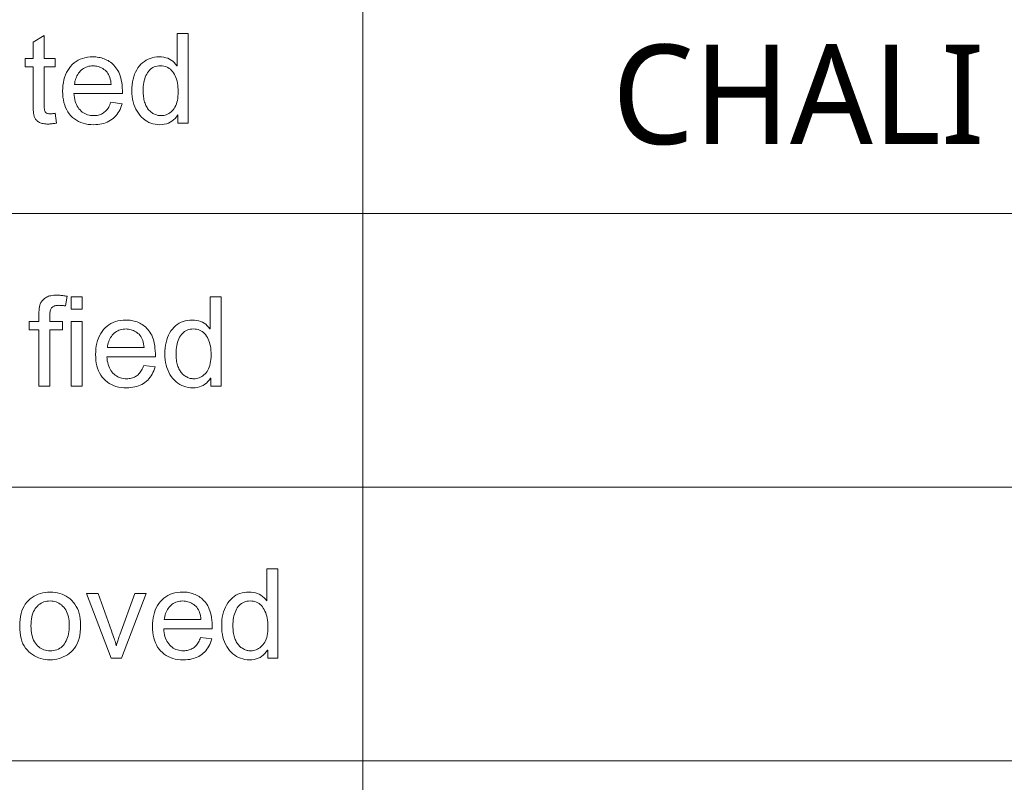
# Model space of a CAD drawing. Header units: millimetres. Extents: x 2984 to 3412, y -1556 to -1253.
# Tile 29 of 53: x 3335 to 3364, y -1534 to -1512. Entities that reach past the tile are written whole.
import ezdxf

# ---------------------------------------------------------------- set-up
doc = ezdxf.new("R2010")
doc.units = ezdxf.units.MM
doc.styles.get("Standard").update_dxf_attribs({"font": 'AcadEref.ttf'})

msp = doc.modelspace()

# ---------------------------------------------------------------- linework, layer by layer
at = {"color": 7, "lineweight": 13}
for p, q in [((3345.227, -1493.888), (3345.227, -1541.408)), ((3231.755, -1517.648), (3397.355, -1517.648)), ((3267.035, -1525.568), (3397.355, -1525.568)), ((3184.235, -1533.488), (3397.355, -1533.488))]:
    msp.add_line(p, q, dxfattribs=at)
for points in [[(3340.174, -1515.038), (3339.877, -1515.038), (3339.877, -1514.799), (3339.87, -1514.799), (3339.834, -1514.853), (3339.795, -1514.901), (3339.752, -1514.943), (3339.705, -1514.98), (3339.655, -1515.011), (3339.601, -1515.037), (3339.544, -1515.057), (3339.484, -1515.071), (3339.42, -1515.079), (3339.352, -1515.082), (3339.284, -1515.079), (3339.219, -1515.071), (3339.156, -1515.057), (3339.095, -1515.038), (3339.036, -1515.014), (3338.979, -1514.984), (3338.925, -1514.948), (3338.874, -1514.907), (3338.824, -1514.861), (3338.777, -1514.809), (3338.733, -1514.753), (3338.694, -1514.693), (3338.659, -1514.63), (3338.629, -1514.564), (3338.604, -1514.495), (3338.583, -1514.423), (3338.567, -1514.347), (3338.555, -1514.268), (3338.548, -1514.186), (3338.546, -1514.101), (3338.548, -1514.012), (3338.555, -1513.927), (3338.565, -1513.845), (3338.581, -1513.768), (3338.6, -1513.694), (3338.624, -1513.624), (3338.652, -1513.558), (3338.685, -1513.496), (3338.722, -1513.437), (3338.763, -1513.383), (3338.808, -1513.333), (3338.856, -1513.288), (3338.906, -1513.249), (3338.96, -1513.214), (3339.016, -1513.185), (3339.075, -1513.162), (3339.136, -1513.143), (3339.201, -1513.13), (3339.268, -1513.122), (3339.338, -1513.119), (3339.404, -1513.122), (3339.466, -1513.13), (3339.525, -1513.143), (3339.581, -1513.16), (3339.634, -1513.184), (3339.683, -1513.212), (3339.729, -1513.245), (3339.773, -1513.284), (3339.812, -1513.327), (3339.849, -1513.376), (3339.856, -1513.376), (3339.856, -1512.446), (3340.174, -1512.446)], [(3336.369, -1515.034), (3336.342, -1515.04), (3336.315, -1515.044), (3336.289, -1515.049), (3336.263, -1515.052), (3336.239, -1515.055), (3336.216, -1515.058), (3336.193, -1515.06), (3336.171, -1515.061), (3336.151, -1515.062), (3336.131, -1515.063), (3336.09, -1515.062), (3336.052, -1515.06), (3336.016, -1515.056), (3335.982, -1515.051), (3335.95, -1515.044), (3335.921, -1515.036), (3335.894, -1515.027), (3335.869, -1515.016), (3335.847, -1515.003), (3335.827, -1514.989), (3335.808, -1514.974), (3335.791, -1514.958), (3335.776, -1514.942), (3335.762, -1514.924), (3335.75, -1514.906), (3335.739, -1514.887), (3335.729, -1514.867), (3335.721, -1514.846), (3335.715, -1514.825), (3335.71, -1514.803), (3335.706, -1514.779), (3335.702, -1514.754), (3335.699, -1514.727), (3335.696, -1514.698), (3335.694, -1514.667), (3335.692, -1514.635), (3335.691, -1514.601), (3335.69, -1514.565), (3335.689, -1514.527), (3335.689, -1514.488), (3335.689, -1513.408), (3335.457, -1513.408), (3335.457, -1513.162), (3335.689, -1513.162), (3335.689, -1512.695), (3336.007, -1512.502), (3336.007, -1513.162), (3336.325, -1513.162), (3336.325, -1513.408), (3336.007, -1513.408), (3336.007, -1514.506), (3336.007, -1514.533), (3336.008, -1514.559), (3336.01, -1514.583), (3336.012, -1514.606), (3336.014, -1514.627), (3336.017, -1514.646), (3336.021, -1514.663), (3336.026, -1514.679), (3336.031, -1514.694), (3336.036, -1514.706), (3336.043, -1514.718), (3336.051, -1514.728), (3336.062, -1514.736), (3336.074, -1514.744), (3336.088, -1514.751), (3336.103, -1514.756), (3336.121, -1514.76), (3336.14, -1514.763), (3336.161, -1514.765), (3336.184, -1514.766), (3336.198, -1514.765), (3336.211, -1514.765), (3336.225, -1514.764), (3336.239, -1514.763), (3336.254, -1514.762), (3336.268, -1514.76), (3336.282, -1514.759), (3336.296, -1514.756), (3336.311, -1514.754), (3336.325, -1514.751)], [(3338.274, -1514.18), (3336.868, -1514.18), (3336.873, -1514.241), (3336.881, -1514.299), (3336.892, -1514.354), (3336.906, -1514.406), (3336.922, -1514.455), (3336.941, -1514.501), (3336.963, -1514.544), (3336.988, -1514.584), (3337.015, -1514.622), (3337.046, -1514.656), (3337.078, -1514.687), (3337.112, -1514.715), (3337.148, -1514.74), (3337.185, -1514.761), (3337.224, -1514.779), (3337.264, -1514.794), (3337.306, -1514.806), (3337.349, -1514.814), (3337.394, -1514.819), (3337.441, -1514.82), (3337.477, -1514.819), (3337.511, -1514.816), (3337.545, -1514.812), (3337.577, -1514.805), (3337.608, -1514.796), (3337.638, -1514.786), (3337.667, -1514.773), (3337.695, -1514.759), (3337.721, -1514.742), (3337.747, -1514.724), (3337.771, -1514.704), (3337.794, -1514.681), (3337.816, -1514.657), (3337.836, -1514.631), (3337.856, -1514.603), (3337.874, -1514.573), (3337.891, -1514.541), (3337.907, -1514.507), (3337.922, -1514.471), (3337.936, -1514.433), (3338.263, -1514.474), (3338.246, -1514.531), (3338.226, -1514.586), (3338.203, -1514.638), (3338.178, -1514.687), (3338.15, -1514.733), (3338.12, -1514.777), (3338.087, -1514.818), (3338.051, -1514.856), (3338.012, -1514.892), (3337.971, -1514.925), (3337.928, -1514.955), (3337.882, -1514.981), (3337.834, -1515.005), (3337.785, -1515.025), (3337.733, -1515.043), (3337.679, -1515.057), (3337.622, -1515.068), (3337.564, -1515.076), (3337.503, -1515.08), (3337.441, -1515.082), (3337.358, -1515.079), (3337.279, -1515.072), (3337.204, -1515.059), (3337.132, -1515.041), (3337.064, -1515.017), (3337, -1514.989), (3336.94, -1514.955), (3336.883, -1514.916), (3336.83, -1514.872), (3336.781, -1514.823), (3336.735, -1514.769), (3336.695, -1514.712), (3336.659, -1514.65), (3336.628, -1514.585), (3336.602, -1514.516), (3336.581, -1514.444), (3336.564, -1514.367), (3336.552, -1514.287), (3336.545, -1514.203), (3336.543, -1514.115), (3336.545, -1514.028), (3336.552, -1513.944), (3336.563, -1513.864), (3336.58, -1513.787), (3336.6, -1513.713), (3336.626, -1513.643), (3336.656, -1513.576), (3336.69, -1513.512), (3336.73, -1513.452), (3336.773, -1513.395), (3336.821, -1513.343), (3336.873, -1513.296), (3336.929, -1513.255), (3336.988, -1513.219), (3337.051, -1513.188), (3337.118, -1513.164), (3337.189, -1513.144), (3337.263, -1513.13), (3337.341, -1513.122), (3337.423, -1513.119), (3337.464, -1513.12), (3337.505, -1513.123), (3337.545, -1513.128), (3337.585, -1513.134), (3337.625, -1513.142), (3337.664, -1513.152), (3337.703, -1513.164), (3337.742, -1513.177), (3337.78, -1513.192), (3337.818, -1513.21), (3337.856, -1513.229), (3337.892, -1513.251), (3337.927, -1513.275), (3337.961, -1513.302), (3337.994, -1513.331), (3338.026, -1513.363), (3338.056, -1513.398), (3338.086, -1513.435), (3338.114, -1513.474), (3338.141, -1513.516), (3338.166, -1513.562), (3338.189, -1513.612), (3338.209, -1513.667), (3338.226, -1513.727), (3338.24, -1513.791), (3338.252, -1513.859), (3338.262, -1513.933), (3338.268, -1514.011), (3338.272, -1514.093)], [(3337.947, -1513.919), (3337.941, -1513.863), (3337.933, -1513.81), (3337.922, -1513.761), (3337.909, -1513.715), (3337.892, -1513.672), (3337.873, -1513.632), (3337.851, -1513.596), (3337.827, -1513.563), (3337.799, -1513.533), (3337.769, -1513.506), (3337.737, -1513.482), (3337.704, -1513.46), (3337.671, -1513.441), (3337.638, -1513.425), (3337.603, -1513.411), (3337.568, -1513.4), (3337.533, -1513.391), (3337.497, -1513.384), (3337.46, -1513.381), (3337.423, -1513.379), (3337.379, -1513.381), (3337.337, -1513.385), (3337.296, -1513.393), (3337.256, -1513.403), (3337.219, -1513.417), (3337.182, -1513.433), (3337.148, -1513.453), (3337.115, -1513.476), (3337.083, -1513.501), (3337.054, -1513.53), (3337.026, -1513.561), (3337.001, -1513.593), (3336.978, -1513.628), (3336.957, -1513.664), (3336.939, -1513.702), (3336.924, -1513.742), (3336.91, -1513.783), (3336.9, -1513.827), (3336.892, -1513.872), (3336.886, -1513.919)], [(3339.386, -1514.82), (3339.427, -1514.819), (3339.467, -1514.813), (3339.505, -1514.805), (3339.542, -1514.793), (3339.578, -1514.777), (3339.613, -1514.759), (3339.647, -1514.736), (3339.679, -1514.711), (3339.71, -1514.681), (3339.739, -1514.649), (3339.767, -1514.613), (3339.792, -1514.573), (3339.813, -1514.53), (3339.832, -1514.483), (3339.848, -1514.433), (3339.861, -1514.379), (3339.871, -1514.322), (3339.879, -1514.261), (3339.883, -1514.197), (3339.884, -1514.129), (3339.883, -1514.062), (3339.879, -1513.997), (3339.872, -1513.936), (3339.863, -1513.877), (3339.851, -1513.821), (3339.837, -1513.768), (3339.819, -1513.717), (3339.799, -1513.67), (3339.777, -1513.625), (3339.752, -1513.583), (3339.724, -1513.544), (3339.694, -1513.509), (3339.662, -1513.479), (3339.627, -1513.453), (3339.59, -1513.43), (3339.551, -1513.412), (3339.51, -1513.398), (3339.466, -1513.387), (3339.42, -1513.381), (3339.372, -1513.379), (3339.323, -1513.381), (3339.277, -1513.387), (3339.234, -1513.397), (3339.193, -1513.411), (3339.154, -1513.429), (3339.118, -1513.451), (3339.084, -1513.477), (3339.053, -1513.507), (3339.024, -1513.54), (3338.998, -1513.578), (3338.974, -1513.619), (3338.952, -1513.663), (3338.933, -1513.709), (3338.917, -1513.757), (3338.903, -1513.808), (3338.891, -1513.862), (3338.883, -1513.918), (3338.876, -1513.976), (3338.872, -1514.037), (3338.871, -1514.101), (3338.872, -1514.147), (3338.874, -1514.191), (3338.877, -1514.234), (3338.882, -1514.276), (3338.888, -1514.316), (3338.896, -1514.355), (3338.905, -1514.392), (3338.915, -1514.428), (3338.926, -1514.463), (3338.939, -1514.496), (3338.953, -1514.527), (3338.969, -1514.557), (3338.985, -1514.586), (3339.002, -1514.612), (3339.021, -1514.638), (3339.04, -1514.661), (3339.061, -1514.683), (3339.083, -1514.703), (3339.106, -1514.722), (3339.129, -1514.739), (3339.154, -1514.754), (3339.179, -1514.768), (3339.204, -1514.78), (3339.229, -1514.791), (3339.254, -1514.8), (3339.28, -1514.807), (3339.306, -1514.813), (3339.332, -1514.817), (3339.359, -1514.82)], [(3336.67, -1520.047), (3336.622, -1520.326), (3336.603, -1520.323), (3336.584, -1520.32), (3336.565, -1520.317), (3336.546, -1520.315), (3336.527, -1520.313), (3336.509, -1520.311), (3336.49, -1520.31), (3336.471, -1520.309), (3336.453, -1520.309), (3336.434, -1520.308), (3336.412, -1520.309), (3336.39, -1520.31), (3336.369, -1520.313), (3336.349, -1520.316), (3336.33, -1520.321), (3336.311, -1520.326), (3336.294, -1520.332), (3336.277, -1520.34), (3336.261, -1520.348), (3336.246, -1520.357), (3336.232, -1520.368), (3336.22, -1520.382), (3336.209, -1520.399), (3336.199, -1520.419), (3336.191, -1520.442), (3336.184, -1520.467), (3336.179, -1520.496), (3336.176, -1520.527), (3336.173, -1520.561), (3336.173, -1520.598), (3336.173, -1520.775), (3336.535, -1520.775), (3336.535, -1521.021), (3336.173, -1521.021), (3336.173, -1522.651), (3335.854, -1522.651), (3335.854, -1521.021), (3335.572, -1521.021), (3335.572, -1520.775), (3335.854, -1520.775), (3335.854, -1520.572), (3335.855, -1520.544), (3335.856, -1520.516), (3335.857, -1520.489), (3335.859, -1520.463), (3335.861, -1520.437), (3335.864, -1520.412), (3335.867, -1520.387), (3335.871, -1520.363), (3335.876, -1520.339), (3335.881, -1520.316), (3335.887, -1520.293), (3335.895, -1520.27), (3335.905, -1520.249), (3335.916, -1520.227), (3335.929, -1520.206), (3335.944, -1520.186), (3335.961, -1520.165), (3335.979, -1520.146), (3336, -1520.127), (3336.022, -1520.108), (3336.046, -1520.09), (3336.072, -1520.074), (3336.101, -1520.06), (3336.132, -1520.048), (3336.166, -1520.038), (3336.203, -1520.03), (3336.241, -1520.023), (3336.283, -1520.019), (3336.326, -1520.016), (3336.373, -1520.015), (3336.401, -1520.015), (3336.43, -1520.016), (3336.459, -1520.018), (3336.488, -1520.02), (3336.518, -1520.023), (3336.547, -1520.026), (3336.577, -1520.031), (3336.608, -1520.035), (3336.639, -1520.041)], [(3337.11, -1520.42), (3336.792, -1520.42), (3336.792, -1520.059), (3337.11, -1520.059)], [(3341.127, -1522.651), (3340.83, -1522.651), (3340.83, -1522.412), (3340.823, -1522.412), (3340.787, -1522.466), (3340.747, -1522.514), (3340.704, -1522.557), (3340.658, -1522.594), (3340.608, -1522.625), (3340.554, -1522.65), (3340.497, -1522.67), (3340.436, -1522.684), (3340.372, -1522.693), (3340.305, -1522.695), (3340.237, -1522.693), (3340.171, -1522.684), (3340.108, -1522.671), (3340.047, -1522.652), (3339.988, -1522.627), (3339.932, -1522.597), (3339.878, -1522.561), (3339.826, -1522.521), (3339.777, -1522.474), (3339.729, -1522.422), (3339.685, -1522.366), (3339.646, -1522.306), (3339.612, -1522.244), (3339.582, -1522.178), (3339.556, -1522.109), (3339.535, -1522.036), (3339.519, -1521.96), (3339.508, -1521.882), (3339.501, -1521.799), (3339.498, -1521.714), (3339.501, -1521.625), (3339.507, -1521.54), (3339.518, -1521.459), (3339.533, -1521.381), (3339.553, -1521.307), (3339.577, -1521.238), (3339.605, -1521.171), (3339.638, -1521.109), (3339.675, -1521.051), (3339.716, -1520.996), (3339.761, -1520.946), (3339.809, -1520.901), (3339.859, -1520.862), (3339.912, -1520.828), (3339.968, -1520.799), (3340.027, -1520.775), (3340.089, -1520.756), (3340.153, -1520.743), (3340.221, -1520.735), (3340.291, -1520.733), (3340.356, -1520.735), (3340.419, -1520.743), (3340.478, -1520.756), (3340.534, -1520.774), (3340.586, -1520.797), (3340.636, -1520.825), (3340.682, -1520.858), (3340.725, -1520.897), (3340.765, -1520.94), (3340.802, -1520.989), (3340.809, -1520.989), (3340.809, -1520.059), (3341.127, -1520.059)], [(3337.11, -1522.651), (3336.792, -1522.651), (3336.792, -1520.775), (3337.11, -1520.775)], [(3339.226, -1521.794), (3337.821, -1521.794), (3337.826, -1521.854), (3337.834, -1521.912), (3337.845, -1521.967), (3337.858, -1522.019), (3337.875, -1522.068), (3337.894, -1522.114), (3337.916, -1522.157), (3337.941, -1522.198), (3337.968, -1522.235), (3337.998, -1522.269), (3338.031, -1522.3), (3338.065, -1522.328), (3338.1, -1522.353), (3338.137, -1522.374), (3338.176, -1522.393), (3338.216, -1522.407), (3338.258, -1522.419), (3338.302, -1522.427), (3338.347, -1522.432), (3338.393, -1522.434), (3338.429, -1522.433), (3338.464, -1522.43), (3338.497, -1522.425), (3338.53, -1522.418), (3338.561, -1522.41), (3338.591, -1522.399), (3338.62, -1522.386), (3338.647, -1522.372), (3338.674, -1522.356), (3338.699, -1522.337), (3338.723, -1522.317), (3338.746, -1522.295), (3338.768, -1522.271), (3338.789, -1522.245), (3338.808, -1522.216), (3338.827, -1522.186), (3338.844, -1522.154), (3338.86, -1522.12), (3338.875, -1522.084), (3338.888, -1522.046), (3339.216, -1522.087), (3339.198, -1522.144), (3339.178, -1522.199), (3339.156, -1522.251), (3339.131, -1522.3), (3339.103, -1522.347), (3339.072, -1522.39), (3339.039, -1522.431), (3339.003, -1522.47), (3338.965, -1522.505), (3338.924, -1522.538), (3338.88, -1522.568), (3338.835, -1522.595), (3338.787, -1522.618), (3338.737, -1522.639), (3338.685, -1522.656), (3338.631, -1522.67), (3338.575, -1522.681), (3338.516, -1522.689), (3338.456, -1522.694), (3338.393, -1522.695), (3338.311, -1522.693), (3338.232, -1522.685), (3338.157, -1522.672), (3338.085, -1522.654), (3338.017, -1522.631), (3337.953, -1522.602), (3337.892, -1522.568), (3337.836, -1522.53), (3337.782, -1522.486), (3337.733, -1522.436), (3337.688, -1522.383), (3337.647, -1522.325), (3337.612, -1522.264), (3337.581, -1522.199), (3337.555, -1522.13), (3337.533, -1522.057), (3337.517, -1521.981), (3337.505, -1521.9), (3337.498, -1521.816), (3337.495, -1521.728), (3337.498, -1521.641), (3337.504, -1521.557), (3337.516, -1521.477), (3337.532, -1521.4), (3337.553, -1521.326), (3337.578, -1521.256), (3337.608, -1521.189), (3337.643, -1521.126), (3337.682, -1521.065), (3337.726, -1521.009), (3337.774, -1520.956), (3337.826, -1520.909), (3337.881, -1520.868), (3337.941, -1520.832), (3338.004, -1520.802), (3338.071, -1520.777), (3338.141, -1520.758), (3338.216, -1520.744), (3338.294, -1520.736), (3338.376, -1520.733), (3338.417, -1520.734), (3338.457, -1520.736), (3338.497, -1520.741), (3338.537, -1520.747), (3338.577, -1520.755), (3338.616, -1520.765), (3338.656, -1520.777), (3338.694, -1520.79), (3338.733, -1520.806), (3338.771, -1520.823), (3338.808, -1520.842), (3338.845, -1520.864), (3338.88, -1520.888), (3338.914, -1520.915), (3338.947, -1520.945), (3338.978, -1520.977), (3339.009, -1521.011), (3339.038, -1521.048), (3339.066, -1521.088), (3339.094, -1521.13), (3339.119, -1521.175), (3339.141, -1521.226), (3339.161, -1521.28), (3339.178, -1521.34), (3339.193, -1521.404), (3339.205, -1521.473), (3339.214, -1521.546), (3339.221, -1521.624), (3339.225, -1521.706)], [(3338.899, -1521.532), (3338.894, -1521.476), (3338.886, -1521.424), (3338.875, -1521.374), (3338.861, -1521.328), (3338.845, -1521.286), (3338.826, -1521.246), (3338.804, -1521.209), (3338.779, -1521.176), (3338.752, -1521.146), (3338.721, -1521.119), (3338.689, -1521.095), (3338.657, -1521.074), (3338.624, -1521.055), (3338.59, -1521.038), (3338.556, -1521.024), (3338.521, -1521.013), (3338.486, -1521.004), (3338.45, -1520.998), (3338.413, -1520.994), (3338.376, -1520.993), (3338.332, -1520.994), (3338.289, -1520.999), (3338.248, -1521.006), (3338.209, -1521.017), (3338.171, -1521.03), (3338.135, -1521.047), (3338.1, -1521.066), (3338.067, -1521.089), (3338.036, -1521.114), (3338.006, -1521.143), (3337.978, -1521.174), (3337.953, -1521.207), (3337.93, -1521.241), (3337.91, -1521.277), (3337.892, -1521.315), (3337.876, -1521.355), (3337.863, -1521.397), (3337.852, -1521.44), (3337.844, -1521.485), (3337.838, -1521.532)], [(3340.338, -1522.434), (3340.379, -1522.432), (3340.419, -1522.427), (3340.458, -1522.418), (3340.495, -1522.406), (3340.531, -1522.391), (3340.566, -1522.372), (3340.599, -1522.35), (3340.631, -1522.324), (3340.662, -1522.295), (3340.692, -1522.262), (3340.719, -1522.226), (3340.744, -1522.186), (3340.766, -1522.143), (3340.785, -1522.097), (3340.801, -1522.046), (3340.814, -1521.993), (3340.824, -1521.935), (3340.831, -1521.875), (3340.835, -1521.81), (3340.837, -1521.742), (3340.836, -1521.675), (3340.832, -1521.611), (3340.825, -1521.549), (3340.816, -1521.49), (3340.804, -1521.434), (3340.789, -1521.381), (3340.772, -1521.331), (3340.752, -1521.283), (3340.73, -1521.238), (3340.704, -1521.196), (3340.677, -1521.157), (3340.647, -1521.123), (3340.614, -1521.092), (3340.58, -1521.066), (3340.543, -1521.044), (3340.504, -1521.025), (3340.462, -1521.011), (3340.419, -1521.001), (3340.373, -1520.995), (3340.324, -1520.993), (3340.276, -1520.995), (3340.23, -1521.001), (3340.187, -1521.011), (3340.146, -1521.025), (3340.107, -1521.042), (3340.071, -1521.064), (3340.037, -1521.09), (3340.006, -1521.12), (3339.977, -1521.154), (3339.95, -1521.192), (3339.926, -1521.233), (3339.905, -1521.276), (3339.886, -1521.322), (3339.869, -1521.371), (3339.855, -1521.422), (3339.844, -1521.475), (3339.835, -1521.531), (3339.829, -1521.59), (3339.825, -1521.651), (3339.824, -1521.714), (3339.824, -1521.76), (3339.827, -1521.805), (3339.83, -1521.848), (3339.835, -1521.889), (3339.841, -1521.93), (3339.848, -1521.968), (3339.857, -1522.006), (3339.867, -1522.042), (3339.879, -1522.076), (3339.892, -1522.109), (3339.906, -1522.141), (3339.921, -1522.171), (3339.938, -1522.199), (3339.955, -1522.226), (3339.973, -1522.251), (3339.993, -1522.274), (3340.014, -1522.296), (3340.035, -1522.317), (3340.058, -1522.335), (3340.082, -1522.352), (3340.106, -1522.368), (3340.131, -1522.382), (3340.156, -1522.394), (3340.182, -1522.404), (3340.207, -1522.413), (3340.233, -1522.421), (3340.259, -1522.426), (3340.285, -1522.43), (3340.312, -1522.433)], [(3342.771, -1530.522), (3342.474, -1530.522), (3342.474, -1530.283), (3342.467, -1530.283), (3342.431, -1530.337), (3342.391, -1530.385), (3342.348, -1530.427), (3342.302, -1530.464), (3342.252, -1530.495), (3342.198, -1530.52), (3342.141, -1530.54), (3342.08, -1530.554), (3342.016, -1530.563), (3341.949, -1530.566), (3341.881, -1530.563), (3341.815, -1530.555), (3341.752, -1530.541), (3341.691, -1530.522), (3341.633, -1530.497), (3341.576, -1530.467), (3341.522, -1530.432), (3341.47, -1530.391), (3341.421, -1530.344), (3341.373, -1530.293), (3341.329, -1530.236), (3341.29, -1530.177), (3341.256, -1530.114), (3341.226, -1530.048), (3341.2, -1529.979), (3341.179, -1529.907), (3341.163, -1529.831), (3341.152, -1529.752), (3341.145, -1529.67), (3341.143, -1529.584), (3341.145, -1529.495), (3341.151, -1529.41), (3341.162, -1529.329), (3341.177, -1529.252), (3341.197, -1529.178), (3341.221, -1529.108), (3341.249, -1529.042), (3341.282, -1528.98), (3341.319, -1528.921), (3341.36, -1528.867), (3341.405, -1528.817), (3341.453, -1528.772), (3341.503, -1528.732), (3341.556, -1528.698), (3341.612, -1528.669), (3341.671, -1528.645), (3341.733, -1528.627), (3341.797, -1528.614), (3341.865, -1528.606), (3341.935, -1528.603), (3342, -1528.606), (3342.063, -1528.613), (3342.122, -1528.626), (3342.178, -1528.644), (3342.23, -1528.667), (3342.28, -1528.695), (3342.326, -1528.729), (3342.369, -1528.767), (3342.409, -1528.811), (3342.446, -1528.86), (3342.453, -1528.86), (3342.453, -1527.93), (3342.771, -1527.93)], [(3336.18, -1528.603), (3336.254, -1528.606), (3336.326, -1528.613), (3336.396, -1528.625), (3336.463, -1528.643), (3336.527, -1528.665), (3336.589, -1528.692), (3336.648, -1528.724), (3336.705, -1528.762), (3336.759, -1528.804), (3336.81, -1528.851), (3336.857, -1528.902), (3336.9, -1528.958), (3336.937, -1529.018), (3336.97, -1529.082), (3336.998, -1529.15), (3337.02, -1529.223), (3337.038, -1529.299), (3337.05, -1529.38), (3337.058, -1529.465), (3337.06, -1529.554), (3337.057, -1529.662), (3337.049, -1529.763), (3337.036, -1529.857), (3337.017, -1529.945), (3336.992, -1530.027), (3336.963, -1530.102), (3336.927, -1530.17), (3336.887, -1530.232), (3336.841, -1530.288), (3336.79, -1530.337), (3336.735, -1530.38), (3336.679, -1530.419), (3336.621, -1530.454), (3336.562, -1530.483), (3336.502, -1530.509), (3336.44, -1530.529), (3336.377, -1530.545), (3336.313, -1530.557), (3336.247, -1530.563), (3336.18, -1530.566), (3336.109, -1530.563), (3336.041, -1530.556), (3335.975, -1530.545), (3335.91, -1530.528), (3335.848, -1530.507), (3335.787, -1530.481), (3335.728, -1530.451), (3335.671, -1530.415), (3335.616, -1530.375), (3335.562, -1530.331), (3335.513, -1530.281), (3335.468, -1530.226), (3335.429, -1530.165), (3335.395, -1530.098), (3335.366, -1530.026), (3335.343, -1529.949), (3335.324, -1529.866), (3335.311, -1529.778), (3335.303, -1529.684), (3335.301, -1529.584), (3335.303, -1529.488), (3335.311, -1529.397), (3335.324, -1529.31), (3335.341, -1529.229), (3335.364, -1529.152), (3335.392, -1529.081), (3335.425, -1529.015), (3335.463, -1528.954), (3335.506, -1528.897), (3335.554, -1528.846), (3335.605, -1528.8), (3335.66, -1528.759), (3335.716, -1528.722), (3335.775, -1528.691), (3335.837, -1528.664), (3335.9, -1528.642), (3335.967, -1528.625), (3336.035, -1528.613), (3336.106, -1528.606)], [(3338.954, -1528.646), (3338.245, -1530.522), (3337.948, -1530.522), (3337.235, -1528.646), (3337.571, -1528.646), (3337.958, -1529.731), (3337.979, -1529.791), (3337.999, -1529.846), (3338.016, -1529.898), (3338.032, -1529.946), (3338.046, -1529.989), (3338.058, -1530.029), (3338.068, -1530.065), (3338.077, -1530.097), (3338.084, -1530.125), (3338.089, -1530.148), (3338.096, -1530.148), (3338.102, -1530.125), (3338.109, -1530.1), (3338.117, -1530.074), (3338.125, -1530.046), (3338.135, -1530.016), (3338.145, -1529.985), (3338.156, -1529.952), (3338.167, -1529.918), (3338.18, -1529.882), (3338.193, -1529.844), (3338.628, -1528.646)], [(3340.87, -1529.664), (3339.465, -1529.664), (3339.47, -1529.725), (3339.478, -1529.783), (3339.489, -1529.838), (3339.502, -1529.889), (3339.519, -1529.939), (3339.538, -1529.985), (3339.56, -1530.028), (3339.585, -1530.068), (3339.612, -1530.105), (3339.642, -1530.14), (3339.675, -1530.171), (3339.709, -1530.199), (3339.744, -1530.224), (3339.782, -1530.245), (3339.82, -1530.263), (3339.861, -1530.278), (3339.902, -1530.289), (3339.946, -1530.297), (3339.991, -1530.302), (3340.037, -1530.304), (3340.073, -1530.303), (3340.108, -1530.3), (3340.142, -1530.295), (3340.174, -1530.289), (3340.205, -1530.28), (3340.235, -1530.269), (3340.264, -1530.257), (3340.292, -1530.242), (3340.318, -1530.226), (3340.343, -1530.208), (3340.368, -1530.187), (3340.391, -1530.165), (3340.412, -1530.141), (3340.433, -1530.115), (3340.453, -1530.087), (3340.471, -1530.057), (3340.488, -1530.025), (3340.504, -1529.991), (3340.519, -1529.955), (3340.533, -1529.917), (3340.86, -1529.958), (3340.842, -1530.015), (3340.823, -1530.069), (3340.8, -1530.121), (3340.775, -1530.171), (3340.747, -1530.217), (3340.716, -1530.261), (3340.683, -1530.302), (3340.647, -1530.34), (3340.609, -1530.376), (3340.568, -1530.408), (3340.524, -1530.438), (3340.479, -1530.465), (3340.431, -1530.489), (3340.381, -1530.509), (3340.329, -1530.526), (3340.275, -1530.541), (3340.219, -1530.552), (3340.161, -1530.559), (3340.1, -1530.564), (3340.037, -1530.566), (3339.955, -1530.563), (3339.876, -1530.555), (3339.801, -1530.542), (3339.729, -1530.524), (3339.661, -1530.501), (3339.597, -1530.473), (3339.536, -1530.439), (3339.48, -1530.4), (3339.427, -1530.356), (3339.377, -1530.307), (3339.332, -1530.253), (3339.291, -1530.196), (3339.256, -1530.134), (3339.225, -1530.069), (3339.199, -1530), (3339.177, -1529.927), (3339.161, -1529.851), (3339.149, -1529.771), (3339.142, -1529.687), (3339.139, -1529.599), (3339.142, -1529.512), (3339.149, -1529.428), (3339.16, -1529.347), (3339.176, -1529.27), (3339.197, -1529.197), (3339.222, -1529.127), (3339.252, -1529.06), (3339.287, -1528.996), (3339.326, -1528.936), (3339.37, -1528.879), (3339.418, -1528.827), (3339.47, -1528.78), (3339.525, -1528.738), (3339.585, -1528.702), (3339.648, -1528.672), (3339.715, -1528.647), (3339.785, -1528.628), (3339.86, -1528.614), (3339.938, -1528.606), (3340.02, -1528.603), (3340.061, -1528.604), (3340.101, -1528.607), (3340.142, -1528.611), (3340.181, -1528.618), (3340.221, -1528.626), (3340.261, -1528.636), (3340.3, -1528.647), (3340.338, -1528.661), (3340.377, -1528.676), (3340.415, -1528.693), (3340.452, -1528.713), (3340.489, -1528.734), (3340.524, -1528.759), (3340.558, -1528.786), (3340.591, -1528.815), (3340.622, -1528.847), (3340.653, -1528.882), (3340.682, -1528.919), (3340.711, -1528.958), (3340.738, -1529), (3340.763, -1529.046), (3340.785, -1529.096), (3340.805, -1529.151), (3340.823, -1529.21), (3340.837, -1529.274), (3340.849, -1529.343), (3340.858, -1529.416), (3340.865, -1529.494), (3340.869, -1529.577)], [(3336.18, -1530.304), (3336.233, -1530.302), (3336.283, -1530.296), (3336.331, -1530.286), (3336.376, -1530.272), (3336.419, -1530.254), (3336.459, -1530.232), (3336.497, -1530.205), (3336.531, -1530.175), (3336.564, -1530.141), (3336.593, -1530.103), (3336.62, -1530.061), (3336.644, -1530.017), (3336.665, -1529.97), (3336.684, -1529.921), (3336.699, -1529.869), (3336.712, -1529.815), (3336.722, -1529.758), (3336.729, -1529.699), (3336.733, -1529.637), (3336.735, -1529.572), (3336.733, -1529.503), (3336.728, -1529.438), (3336.72, -1529.377), (3336.709, -1529.318), (3336.695, -1529.264), (3336.677, -1529.212), (3336.656, -1529.164), (3336.632, -1529.12), (3336.605, -1529.079), (3336.575, -1529.042), (3336.542, -1529.008), (3336.508, -1528.977), (3336.472, -1528.951), (3336.435, -1528.927), (3336.396, -1528.908), (3336.356, -1528.892), (3336.314, -1528.879), (3336.271, -1528.87), (3336.226, -1528.865), (3336.18, -1528.863), (3336.132, -1528.865), (3336.086, -1528.87), (3336.042, -1528.879), (3336, -1528.892), (3335.959, -1528.908), (3335.92, -1528.928), (3335.883, -1528.952), (3335.847, -1528.979), (3335.814, -1529.01), (3335.782, -1529.044), (3335.752, -1529.082), (3335.726, -1529.124), (3335.702, -1529.169), (3335.682, -1529.218), (3335.665, -1529.27), (3335.651, -1529.326), (3335.64, -1529.385), (3335.632, -1529.448), (3335.628, -1529.514), (3335.626, -1529.584), (3335.628, -1529.654), (3335.632, -1529.72), (3335.64, -1529.783), (3335.651, -1529.842), (3335.666, -1529.898), (3335.683, -1529.95), (3335.704, -1529.998), (3335.727, -1530.043), (3335.754, -1530.085), (3335.784, -1530.123), (3335.817, -1530.157), (3335.851, -1530.188), (3335.886, -1530.215), (3335.924, -1530.239), (3335.962, -1530.259), (3336.003, -1530.275), (3336.044, -1530.288), (3336.088, -1530.297), (3336.133, -1530.302)], [(3340.543, -1529.402), (3340.538, -1529.347), (3340.53, -1529.294), (3340.519, -1529.245), (3340.505, -1529.199), (3340.489, -1529.156), (3340.47, -1529.116), (3340.448, -1529.08), (3340.423, -1529.046), (3340.396, -1529.016), (3340.365, -1528.99), (3340.334, -1528.965), (3340.301, -1528.944), (3340.268, -1528.925), (3340.234, -1528.909), (3340.2, -1528.895), (3340.165, -1528.883), (3340.13, -1528.874), (3340.094, -1528.868), (3340.057, -1528.864), (3340.02, -1528.863), (3339.976, -1528.865), (3339.933, -1528.869), (3339.892, -1528.877), (3339.853, -1528.887), (3339.815, -1528.901), (3339.779, -1528.917), (3339.744, -1528.937), (3339.711, -1528.959), (3339.68, -1528.985), (3339.65, -1529.013), (3339.622, -1529.044), (3339.597, -1529.077), (3339.574, -1529.112), (3339.554, -1529.148), (3339.536, -1529.186), (3339.52, -1529.226), (3339.507, -1529.267), (3339.496, -1529.31), (3339.488, -1529.356), (3339.482, -1529.402)], [(3341.982, -1530.304), (3342.023, -1530.302), (3342.063, -1530.297), (3342.102, -1530.289), (3342.139, -1530.277), (3342.175, -1530.261), (3342.21, -1530.242), (3342.243, -1530.22), (3342.275, -1530.194), (3342.306, -1530.165), (3342.336, -1530.133), (3342.364, -1530.097), (3342.388, -1530.057), (3342.41, -1530.014), (3342.429, -1529.967), (3342.445, -1529.917), (3342.458, -1529.863), (3342.468, -1529.806), (3342.475, -1529.745), (3342.48, -1529.681), (3342.481, -1529.613), (3342.48, -1529.546), (3342.476, -1529.481), (3342.469, -1529.42), (3342.46, -1529.361), (3342.448, -1529.305), (3342.433, -1529.251), (3342.416, -1529.201), (3342.396, -1529.153), (3342.374, -1529.108), (3342.348, -1529.066), (3342.321, -1529.028), (3342.291, -1528.993), (3342.258, -1528.963), (3342.224, -1528.936), (3342.187, -1528.914), (3342.148, -1528.896), (3342.106, -1528.881), (3342.063, -1528.871), (3342.017, -1528.865), (3341.968, -1528.863), (3341.92, -1528.865), (3341.874, -1528.871), (3341.831, -1528.881), (3341.79, -1528.895), (3341.751, -1528.913), (3341.715, -1528.935), (3341.681, -1528.961), (3341.65, -1528.99), (3341.621, -1529.024), (3341.594, -1529.062), (3341.57, -1529.103), (3341.549, -1529.147), (3341.53, -1529.193), (3341.513, -1529.241), (3341.499, -1529.292), (3341.488, -1529.346), (3341.479, -1529.402), (3341.473, -1529.46), (3341.469, -1529.521), (3341.468, -1529.584), (3341.469, -1529.63), (3341.471, -1529.675), (3341.474, -1529.718), (3341.479, -1529.76), (3341.485, -1529.8), (3341.492, -1529.839), (3341.501, -1529.876), (3341.511, -1529.912), (3341.523, -1529.947), (3341.536, -1529.98), (3341.55, -1530.011), (3341.565, -1530.041), (3341.582, -1530.069), (3341.599, -1530.096), (3341.617, -1530.121), (3341.637, -1530.145), (3341.658, -1530.167), (3341.679, -1530.187), (3341.702, -1530.206), (3341.726, -1530.223), (3341.751, -1530.238), (3341.775, -1530.252), (3341.8, -1530.264), (3341.826, -1530.275), (3341.851, -1530.284), (3341.877, -1530.291), (3341.903, -1530.297), (3341.929, -1530.301), (3341.956, -1530.303)]]:
    msp.add_lwpolyline(points, close=True, dxfattribs=at)

# ---------------------------------------------------------------- texts
at = {"insert": (3352.433, -1512.763), "char_height": 2.88, "width": 15.91721, "attachment_point": 1}
msp.add_mtext('{\\fMicrosoft YaHei|b0|i0|c134|p0;CHALI}', dxfattribs=at)

doc.saveas('drawing.dxf')
